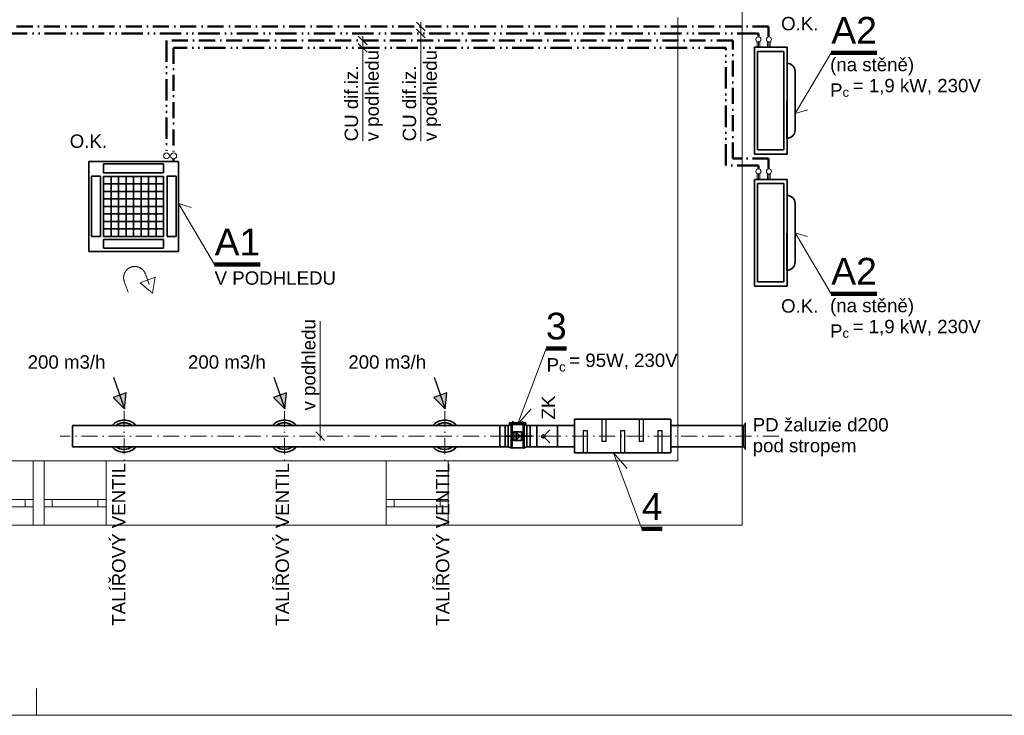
# Model space of a CAD drawing. Extents: x 1139938 to 1171438, y 1788907 to 1803757.
# Tile 2 of 4: x 1150283 to 1159494, y 1788907 to 1795414. Entities that reach past the tile are written whole.
import ezdxf

# ---------------------------------------------------------------- set-up
doc = ezdxf.new("R2010")
doc.units = 0
doc.header["$MEASUREMENT"] = 0
for name, pattern in [('GETRENNT', [360, 200, -50, 5, -50, 5, -50]), ('STRICHPUNKT', [25400, 12700, -6350, 0, -6350]), ('VERDECKT', [9525, 6350, -3175]), ('Wipeout_Contour', [1000, 0, -1000]), ('Čerchovaná', [255, 150, -50, 5, -50])]:
    doc.linetypes.add(name, pattern=pattern)
doc.layers.add('01_větrání', color=7, linetype='Continuous')
for name, color, linetype, lineweight in [('01_větrání_Číslo_pera__1', 7, 'Continuous', 18), ('01_větrání_Číslo_pera__101', 7, 'Continuous', 100), ('01_větrání_Číslo_pera__21', 7, 'Continuous', 25), ('01_větrání_Číslo_pera__41', 7, 'Continuous', 35), ('01_větrání_Číslo_pera__61', 7, 'Continuous', 50), ('Okna ArchiCADu_Číslo_pera__1', 7, 'Continuous', 18), ('SLEPAK_Číslo_pera__1', 7, 'Continuous', 18)]:
    doc.layers.add(name, color=color, linetype=linetype, lineweight=lineweight)
doc.styles.add('GENERATED_STYLE_1', font='arial.ttf')
doc.styles.add('GENERATED_STYLE_2', font='arial.ttf')

msp = doc.modelspace()

# ---------------------------------------------------------------- hatches: boundary and pattern name
at = {"layer": '01_větrání_Číslo_pera__1', "linetype": 'Continuous'}
for points in [[(1151551, 1793004.8), (1151523.7, 1792855.5), (1151408.1, 1792953.8)], [(1151218, 1791902), (1151262.8, 1791774), (1151158.2, 1791881.1)], [(1151218, 1791902), (1151262.8, 1791774), (1151277.9, 1791922.9)], [(1152718, 1791902), (1152762.8, 1791774), (1152658.2, 1791881.1)], [(1152718, 1791902), (1152762.8, 1791774), (1152777.9, 1791922.9)], [(1154218, 1791902), (1154262.8, 1791774), (1154158.2, 1791881.1)], [(1154218, 1791902), (1154262.8, 1791774), (1154277.9, 1791922.9)]]:
    msp.add_hatch(color=256, dxfattribs=at).paths.add_polyline_path(points, flags=0)

# ---------------------------------------------------------------- linework, layer by layer
for p, q in [((1153993.8, 1795392.5), (1154074.8, 1795311.4)), ((1153993.8, 1795326), (1154074.8, 1795244.9)), ((1154034.3, 1794276.6), (1154034.3, 1795392.5)), ((1153450.6, 1795259.5), (1153531.7, 1795178.5)), ((1153491.2, 1794276.6), (1153491.2, 1795259.5)), ((1153450.6, 1795193.1), (1153531.7, 1795112)), ((1157181, 1795206), (1157180.9, 1795156)), ((1157206, 1795206), (1157181, 1795206)), ((1157193.4, 1795156), (1157193.5, 1795206)), ((1157205.9, 1795156), (1157206, 1795206)), ((1157279.1, 1795205.8), (1157279, 1795155.8)), ((1157304.1, 1795205.8), (1157279.1, 1795205.8)), ((1157291.5, 1795155.8), (1157291.6, 1795205.8)), ((1157304, 1795155.8), (1157304.1, 1795205.8)), ((1157537, 1794535.7), (1157875.3, 1795105.3)), ((1157537, 1794535.7), (1157654.4, 1794571.4)), ((1151767.8, 1794087.3), (1150927.8, 1794087.3)), ((1157181, 1793970.9), (1157180.9, 1793920.9)), ((1157206, 1793970.9), (1157181, 1793970.9)), ((1157193.4, 1793920.9), (1157193.5, 1793970.9)), ((1157205.9, 1793920.9), (1157206, 1793970.9)), ((1157279.1, 1793970.7), (1157279, 1793920.7)), ((1157304.1, 1793970.7), (1157279.1, 1793970.7)), ((1157291.5, 1793920.7), (1157291.6, 1793970.7)), ((1157304, 1793920.7), (1157304.1, 1793970.7)), ((1151767.8, 1793693.5), (1152106.2, 1793123.8)), ((1151767.8, 1793693.5), (1151885.3, 1793657.7)), ((1157536.2, 1793420.9), (1157874.6, 1792851.3)), ((1157536.2, 1793420.9), (1157653.7, 1793385.2)), ((1151261, 1792964.9), (1151296.9, 1792866.2)), ((1151261, 1792964.9), (1151296.9, 1792866.2)), ((1153093.2, 1792593.9), (1153093.2, 1791478.1)), ((1154940.8, 1791628.3), (1155208.1, 1792339)), ((1155068.4, 1791775.1), (1154940.8, 1791628.3)), ((1153133.7, 1791478.1), (1153052.6, 1791559.1)), ((1155964.6, 1791214.3), (1155837, 1791361.1)), ((1155837, 1791361.1), (1156104.2, 1790650.5))]:
    msp.add_line(p, q, dxfattribs=at)
at = {"layer": '01_větrání_Číslo_pera__1', "linetype": 'Čerchovaná'}
for p, q in [((1151259.2, 1791755.3), (1151259.2, 1791281.9)), ((1152759.2, 1791755.3), (1152759.2, 1791281.9)), ((1154259.2, 1791755.3), (1154259.2, 1791281.9))]:
    msp.add_line(p, q, dxfattribs=at)
at = {"layer": '01_větrání_Číslo_pera__1', "linetype": 'Continuous'}
for centre, radius in [((1157193.6, 1795230), 24), ((1157291.7, 1795229.8), 24), ((1151655.8, 1794140.8), 28), ((1151655.8, 1794140.8), 28), ((1151722.2, 1794140.8), 28), ((1151722.2, 1794140.8), 28), ((1157193.6, 1793994.9), 24), ((1157291.7, 1793994.7), 24)]:
    msp.add_circle(centre, radius, dxfattribs=at)
at = {"layer": '01_větrání_Číslo_pera__1', "linetype": 'STRICHPUNKT'}
msp.add_arc((1151359.7, 1793000.8), 105, 110, 200, dxfattribs=at)
msp.add_arc((1151359.7, 1793000.8), 105, 110, 200, dxfattribs=at)
at = {"layer": '01_větrání_Číslo_pera__101', "linetype": 'Continuous'}
for p, q in [((1157875.3, 1795105.3), (1158302.8, 1795105.3)), ((1152106.2, 1793123.8), (1152533.6, 1793123.8)), ((1157874.6, 1792851.3), (1158302, 1792851.3)), ((1155397.8, 1792339), (1155208.1, 1792339)), ((1156294, 1790650.5), (1156104.2, 1790650.5))]:
    msp.add_line(p, q, dxfattribs=at)
at = {"layer": '01_větrání_Číslo_pera__21', "linetype": 'Continuous'}
for p, q in [((1151159.7, 1792069), (1151262.8, 1791774)), ((1152659.7, 1792069), (1152762.8, 1791774)), ((1154159.7, 1792069), (1154262.8, 1791774)), ((1151277.9, 1791922.9), (1151158.2, 1791881.1)), ((1151262.8, 1791774), (1151277.9, 1791922.9)), ((1152777.9, 1791922.9), (1152658.2, 1791881.1)), ((1152762.8, 1791774), (1152777.9, 1791922.9)), ((1154277.9, 1791922.9), (1154158.2, 1791881.1)), ((1154262.8, 1791774), (1154277.9, 1791922.9)), ((1151262.8, 1791774), (1151158.2, 1791881.1)), ((1152762.8, 1791774), (1152658.2, 1791881.1)), ((1154262.8, 1791774), (1154158.2, 1791881.1))]:
    msp.add_line(p, q, dxfattribs=at)
at = {"layer": '01_větrání_Číslo_pera__21', "linetype": 'VERDECKT'}
for p, q in [((1155728.8, 1791676.1), (1155728.8, 1791470)), ((1155768.8, 1791470), (1155768.8, 1791676.1)), ((1156078.8, 1791676.1), (1156078.8, 1791470)), ((1156118.8, 1791470), (1156118.8, 1791676.1)), ((1155593.8, 1791567.2), (1155553.8, 1791567.2)), ((1155553.8, 1791567.2), (1155553.8, 1791361.1)), ((1155593.8, 1791361.1), (1155593.8, 1791567.2)), ((1155943.8, 1791567.2), (1155903.8, 1791567.2)), ((1155903.8, 1791567.2), (1155903.8, 1791361.1)), ((1155943.8, 1791361.1), (1155943.8, 1791567.2)), ((1156293.8, 1791567.2), (1156253.8, 1791567.2)), ((1156253.8, 1791567.2), (1156253.8, 1791361.1)), ((1156293.8, 1791361.1), (1156293.8, 1791567.2)), ((1155728.8, 1791470), (1155768.8, 1791470)), ((1156078.8, 1791470), (1156118.8, 1791470))]:
    msp.add_line(p, q, dxfattribs=at)
at = {"layer": '01_větrání_Číslo_pera__41', "linetype": 'Continuous'}
for p, q in [((1157156.2, 1794156), (1157156.1, 1795156)), ((1157156.2, 1795156), (1157461.2, 1795156)), ((1157461.1, 1795156), (1157461.2, 1794156)), ((1157186.2, 1794196), (1157186.2, 1795116)), ((1157186.2, 1795116), (1157431.2, 1795116)), ((1157431.2, 1795116), (1157431.2, 1794196)), ((1157460.9, 1794306), (1157461.2, 1795006)), ((1157536.2, 1794931), (1157536.2, 1794381.1)), ((1157431.2, 1794196), (1157186.2, 1794196)), ((1157461.2, 1794156), (1157156.2, 1794156)), ((1151767.8, 1794087.3), (1150927.8, 1794087.3)), ((1150927.8, 1794087.3), (1150927.8, 1793247.3)), ((1150927.8, 1794087.3), (1150927.8, 1793247.3)), ((1151065.9, 1794067.3), (1151065.9, 1793983.3)), ((1151628.3, 1794067.3), (1151065.9, 1794067.3)), ((1151065.9, 1794067.3), (1151065.9, 1793983.3)), ((1151628.3, 1794067.3), (1151065.9, 1794067.3)), ((1151628.3, 1793983.3), (1151628.3, 1794067.3)), ((1151628.3, 1793983.3), (1151628.3, 1794067.3)), ((1151767.8, 1793247.3), (1151767.8, 1794087.3)), ((1151767.8, 1793247.3), (1151767.8, 1794087.3)), ((1151039.8, 1793949.4), (1150955.8, 1793949.4)), ((1150955.8, 1793949.4), (1150955.8, 1793387)), ((1151039.8, 1793949.4), (1150955.8, 1793949.4)), ((1150955.8, 1793949.4), (1150955.8, 1793387)), ((1151039.8, 1793387), (1151039.8, 1793949.4)), ((1151039.8, 1793387), (1151039.8, 1793949.4)), ((1151065.9, 1793983.3), (1151628.3, 1793983.3)), ((1151065.9, 1793983.3), (1151628.3, 1793983.3)), ((1151627.8, 1793947.5), (1151067.8, 1793947.5)), ((1151067.8, 1793947.5), (1151067.8, 1793387.1)), ((1151627.8, 1793947.5), (1151067.8, 1793947.5)), ((1151067.8, 1793947.5), (1151067.8, 1793387.1)), ((1151137.8, 1793947.5), (1151137.8, 1793387.1)), ((1151137.8, 1793947.5), (1151137.8, 1793387.1)), ((1151207.8, 1793947.5), (1151207.8, 1793387.1)), ((1151207.8, 1793947.5), (1151207.8, 1793387.1)), ((1151277.8, 1793947.5), (1151277.8, 1793387.1)), ((1151277.8, 1793947.5), (1151277.8, 1793387.1)), ((1151347.8, 1793947.5), (1151347.8, 1793387.1)), ((1151347.8, 1793947.5), (1151347.8, 1793387.1)), ((1151417.8, 1793947.5), (1151417.8, 1793387.1)), ((1151417.8, 1793947.5), (1151417.8, 1793387.1)), ((1151487.8, 1793947.5), (1151487.8, 1793387.1)), ((1151487.8, 1793947.5), (1151487.8, 1793387.1)), ((1151557.8, 1793947.5), (1151557.8, 1793387.1)), ((1151557.8, 1793947.5), (1151557.8, 1793387.1)), ((1151627.8, 1793387.1), (1151627.8, 1793947.5)), ((1151627.8, 1793387.1), (1151627.8, 1793947.5)), ((1151747.6, 1793949.4), (1151663.6, 1793949.4)), ((1151663.6, 1793949.4), (1151663.6, 1793387)), ((1151747.6, 1793949.4), (1151663.6, 1793949.4)), ((1151663.6, 1793949.4), (1151663.6, 1793387)), ((1151747.6, 1793387), (1151747.6, 1793949.4)), ((1151747.6, 1793387), (1151747.6, 1793949.4)), ((1157156.2, 1792920.9), (1157156.1, 1793920.9)), ((1157156.2, 1793920.9), (1157461.2, 1793920.9)), ((1157461.1, 1793920.9), (1157461.2, 1792920.9)), ((1151627.8, 1793877.5), (1151067.8, 1793877.5)), ((1151627.8, 1793877.5), (1151067.8, 1793877.5)), ((1157186.2, 1792960.9), (1157186.2, 1793880.9)), ((1157186.2, 1793880.9), (1157431.2, 1793880.9)), ((1157431.2, 1793880.9), (1157431.2, 1792960.9)), ((1151627.8, 1793807.5), (1151067.8, 1793807.5)), ((1151627.8, 1793807.5), (1151067.8, 1793807.5)), ((1151627.8, 1793737.5), (1151067.8, 1793737.5)), ((1151627.8, 1793737.5), (1151067.8, 1793737.5)), ((1157460.9, 1793070.9), (1157461.2, 1793770.9)), ((1151627.8, 1793667.5), (1151067.8, 1793667.5)), ((1151627.8, 1793667.5), (1151067.8, 1793667.5)), ((1157536.2, 1793695.9), (1157536.2, 1793145.9)), ((1151627.8, 1793597.5), (1151067.8, 1793597.5)), ((1151627.8, 1793597.5), (1151067.8, 1793597.5)), ((1151627.8, 1793527.5), (1151067.8, 1793527.5)), ((1151627.8, 1793527.5), (1151067.8, 1793527.5)), ((1150955.8, 1793387), (1151039.8, 1793387)), ((1150955.8, 1793387), (1151039.8, 1793387)), ((1151627.8, 1793457.5), (1151067.8, 1793457.5)), ((1151627.8, 1793457.5), (1151067.8, 1793457.5)), ((1151627.8, 1793387.5), (1151067.8, 1793387.5)), ((1151627.8, 1793387.5), (1151067.8, 1793387.5)), ((1151067.8, 1793387.1), (1151627.8, 1793387.1)), ((1151067.8, 1793387.1), (1151627.8, 1793387.1)), ((1151663.6, 1793387), (1151747.6, 1793387)), ((1151663.6, 1793387), (1151747.6, 1793387)), ((1151065.9, 1793359.5), (1151065.9, 1793275.5)), ((1151628.3, 1793359.5), (1151065.9, 1793359.5)), ((1151065.9, 1793359.5), (1151065.9, 1793275.5)), ((1151628.3, 1793359.5), (1151065.9, 1793359.5)), ((1151065.9, 1793275.5), (1151628.3, 1793275.5)), ((1151065.9, 1793275.5), (1151628.3, 1793275.5)), ((1151628.3, 1793275.5), (1151628.3, 1793359.5)), ((1151628.3, 1793275.5), (1151628.3, 1793359.5)), ((1150927.8, 1793247.3), (1151767.8, 1793247.3)), ((1150927.8, 1793247.3), (1151767.8, 1793247.3)), ((1157461.2, 1792920.9), (1157156.2, 1792920.9)), ((1157431.2, 1792960.9), (1157186.2, 1792960.9)), ((1154775.3, 1791618.6), (1150775.3, 1791618.6)), ((1150775.3, 1791418.6), (1150775.3, 1791618.6)), ((1154775.3, 1791618.6), (1154775.3, 1791418.6)), ((1154823.4, 1791618.6), (1154775.3, 1791618.6)), ((1154823.4, 1791618.6), (1154853.8, 1791618.6)), ((1154823.4, 1791518.5), (1154823.4, 1791618.6)), ((1154853.8, 1791618.6), (1154880, 1791628.3)), ((1154853.8, 1791618.6), (1154853.8, 1791518.5)), ((1154864.9, 1791643.9), (1154864.9, 1791616.1)), ((1154941, 1791643.8), (1154864.9, 1791643.9)), ((1154880, 1791628.3), (1154886.1, 1791628.3)), ((1154880, 1791408.6), (1154880, 1791628.3)), ((1154886.1, 1791631.5), (1154889.1, 1791631.5)), ((1154889.1, 1791628.3), (1154992.5, 1791628.3)), ((1154941, 1791643.8), (1155017, 1791643.7)), ((1154995.6, 1791631.5), (1154992.5, 1791631.5)), ((1155001.7, 1791628.3), (1154995.6, 1791628.3)), ((1155027.8, 1791618.6), (1155001.7, 1791628.3)), ((1155017, 1791643.7), (1155017, 1791615.9)), ((1155058.3, 1791618.6), (1155027.8, 1791618.6)), ((1155027.8, 1791618.6), (1155027.8, 1791518.5)), ((1155058.3, 1791518.5), (1155058.3, 1791618.6)), ((1155473.8, 1791618.6), (1155058.3, 1791618.6)), ((1155120.2, 1791618.6), (1155120.2, 1791418.6)), ((1155313.2, 1791618.6), (1155313.2, 1791418.6)), ((1155473.8, 1791676.1), (1155473.8, 1791361.1)), ((1156373.8, 1791676.1), (1155473.8, 1791676.1)), ((1156373.8, 1791361.1), (1156373.8, 1791676.1)), ((1157071.1, 1791618.6), (1156373.8, 1791618.6)), ((1157051.6, 1791418.6), (1157051.6, 1791618.6)), ((1157071.1, 1791393.6), (1157071.1, 1791643.6)), ((1154823.4, 1791518.5), (1154823.4, 1791418.3)), ((1154853.8, 1791518.5), (1154853.8, 1791518.4)), ((1154853.8, 1791418.3), (1154853.8, 1791518.5)), ((1155027.8, 1791418.3), (1155027.8, 1791518.5)), ((1155058.3, 1791518.5), (1155058.3, 1791418.3)), ((1154775.3, 1791418.6), (1150775.3, 1791418.6)), ((1154823.4, 1791418.6), (1154775.3, 1791418.6)), ((1154823.4, 1791418.3), (1154853.8, 1791418.3)), ((1154853.8, 1791418.3), (1154880, 1791408.6)), ((1154880, 1791408.6), (1154886.1, 1791408.6)), ((1154886.1, 1791405.4), (1154889.1, 1791405.4)), ((1154889.1, 1791408.6), (1154992.5, 1791408.6)), ((1154995.6, 1791405.4), (1154992.5, 1791405.4)), ((1155001.7, 1791408.6), (1154995.6, 1791408.6)), ((1155027.8, 1791418.3), (1155001.7, 1791408.6)), ((1155058.3, 1791418.3), (1155027.8, 1791418.3)), ((1155473.8, 1791418.6), (1155058.3, 1791418.6)), ((1155473.8, 1791361.1), (1156373.8, 1791361.1)), ((1157071.1, 1791418.6), (1156373.8, 1791418.6))]:
    msp.add_line(p, q, dxfattribs=at)
at = {"layer": '01_větrání_Číslo_pera__41', "linetype": 'STRICHPUNKT'}
for p, q in [((1154896.9, 1791660), (1154896.8, 1791637.1)), ((1154985.1, 1791659.9), (1154985.1, 1791637))]:
    msp.add_line(p, q, dxfattribs=at)
at = {"layer": '01_větrání_Číslo_pera__41', "linetype": 'Continuous'}
for centre, radius, start, end in [((1157461.2, 1794931), 75, 0.0079, 90.0079), ((1157461.2, 1794381), 75, 270.03506, 0.03506), ((1157461.2, 1793695.9), 75, 0.0079, 90.0079), ((1157461.2, 1793145.9), 75, 270.03506, 0.03506), ((1151259.2, 1791518.6), 150, 41.81031, 138.18969), ((1151259.2, 1791518.6), 125, 53.1301, 126.8699), ((1152759.2, 1791518.6), 150, 41.81031, 138.18969), ((1152759.2, 1791518.6), 125, 53.1301, 126.8699), ((1154259.2, 1791518.6), 150, 41.81031, 138.18969), ((1154259.2, 1791518.6), 125, 53.1301, 126.8699), ((1151259.2, 1791518.6), 150, 221.81031, 318.18969), ((1151259.2, 1791518.6), 125, 233.1301, 306.8699), ((1152759.2, 1791518.6), 150, 221.81031, 318.18969), ((1152759.2, 1791518.6), 125, 233.1301, 306.8699), ((1154259.2, 1791518.6), 150, 221.81031, 318.18969), ((1154259.2, 1791518.6), 125, 233.1301, 306.8699)]:
    msp.add_arc(centre, radius, start, end, dxfattribs=at)
at = {"layer": '01_větrání_Číslo_pera__61', "linetype": 'Čerchovaná'}
for p, q in [((1157289, 1795351.9), (1147254.4, 1795351.9)), ((1157289, 1795253.7), (1157289, 1795351.9)), ((1156954.8, 1795219), (1151655.8, 1795219)), ((1156954.8, 1794116.8), (1156954.8, 1795219)), ((1157193.6, 1795250.5), (1157193.6, 1795285.5)), ((1151722.2, 1795152.6), (1151722.2, 1794168.8)), ((1157289, 1794116.8), (1156954.8, 1794116.8)), ((1157289, 1794018.6), (1157289, 1794116.8)), ((1157193.6, 1794015.4), (1157193.6, 1794050.4))]:
    msp.add_line(p, q, dxfattribs=at)
at = {"layer": '01_větrání_Číslo_pera__61', "linetype": 'GETRENNT'}
for p, q in [((1157193.6, 1795285.5), (1147187.9, 1795285.5)), ((1151655.8, 1795219), (1151655.8, 1794168.8)), ((1156888.4, 1795152.6), (1151722.2, 1795152.6)), ((1156888.4, 1794050.4), (1156888.4, 1795152.6)), ((1151722.2, 1794112.8), (1151722.2, 1794087.3)), ((1157193.6, 1794050.4), (1156888.4, 1794050.4))]:
    msp.add_line(p, q, dxfattribs=at)
at = {"layer": 'Okna ArchiCADu_Číslo_pera__1', "linetype": 'Continuous'}
for p, q in [((1150410, 1791286.4), (1149830, 1791286.4)), ((1150510, 1791286.4), (1151090, 1791286.4)), ((1154290, 1791286.4), (1153710, 1791286.4)), ((1150335, 1790926.4), (1149905, 1790926.4)), ((1150410, 1790926.4), (1150335, 1790926.4)), ((1150335, 1790926.4), (1150335, 1790856.4)), ((1150410, 1790856.4), (1150410, 1790926.4)), ((1150510, 1790926.4), (1150585, 1790926.4)), ((1150510, 1790856.4), (1150510, 1790926.4)), ((1150585, 1790926.4), (1150585, 1790856.4)), ((1150585, 1790926.4), (1151015, 1790926.4)), ((1151015, 1790856.4), (1151015, 1790926.4)), ((1151015, 1790926.4), (1151090, 1790926.4)), ((1151090, 1790856.4), (1151090, 1790926.4)), ((1153785, 1790926.4), (1153710, 1790926.4)), ((1153710, 1790856.4), (1153710, 1790926.4)), ((1153785, 1790856.4), (1153785, 1790926.4)), ((1154215, 1790926.4), (1153785, 1790926.4)), ((1154290, 1790926.4), (1154215, 1790926.4)), ((1154215, 1790926.4), (1154215, 1790856.4)), ((1154290, 1790856.4), (1154290, 1790926.4)), ((1149905, 1790856.4), (1150335, 1790856.4)), ((1150335, 1790856.4), (1150410, 1790856.4)), ((1150585, 1790856.4), (1150510, 1790856.4)), ((1151015, 1790856.4), (1150585, 1790856.4)), ((1151090, 1790856.4), (1151015, 1790856.4)), ((1153710, 1790856.4), (1153785, 1790856.4)), ((1153785, 1790856.4), (1154215, 1790856.4)), ((1154215, 1790856.4), (1154290, 1790856.4)), ((1150410, 1790686.4), (1149830, 1790686.4)), ((1150510, 1790686.4), (1151090, 1790686.4)), ((1154290, 1790686.4), (1153710, 1790686.4))]:
    msp.add_line(p, q, dxfattribs=at)
at = {"layer": 'SLEPAK_Číslo_pera__1', "linetype": 'Continuous'}
for p, q in [((1150410, 1790926.4), (1150410, 1791286.4)), ((1150510, 1790926.4), (1150510, 1791286.4)), ((1151090, 1790926.4), (1151090, 1791286.4)), ((1153710, 1790926.4), (1153710, 1791286.4)), ((1154290, 1790926.4), (1154290, 1791286.4)), ((1150410, 1790856.4), (1150410, 1790926.4)), ((1150510, 1790856.4), (1150510, 1790926.4)), ((1151090, 1790856.4), (1151090, 1790926.4)), ((1153710, 1790856.4), (1153710, 1790926.4)), ((1154290, 1790856.4), (1154290, 1790926.4)), ((1150410, 1790686.4), (1150410, 1790856.4)), ((1150510, 1790686.4), (1150510, 1790856.4)), ((1151090, 1790686.4), (1151090, 1790856.4)), ((1153710, 1790686.4), (1153710, 1790856.4)), ((1154290, 1790686.4), (1154290, 1790856.4)), ((1171438.5, 1788907), (1139938.5, 1788907))]:
    msp.add_line(p, q, dxfattribs=at)
at = {"layer": 'SLEPAK_Číslo_pera__1', "linetype": 'Continuous', "flags": 128}
for points in [[(1157040, 1790686.4), (1157040, 1796236.4)], [(1156440, 1795436.4), (1156440, 1791286.4)], [(1150510, 1791286.4), (1150410, 1791286.4)], [(1153710, 1791286.4), (1151090, 1791286.4)], [(1156440, 1791286.4), (1154290, 1791286.4)], [(1150410, 1790686.4), (1150510, 1790686.4)], [(1151090, 1790686.4), (1153710, 1790686.4)], [(1154290, 1790686.4), (1157040, 1790686.4)], [(1150438.5, 1788907), (1150438.5, 1789157)]]:
    msp.add_lwpolyline(points, dxfattribs=at)

# ---------------------------------------------------------------- texts
at = {"layer": '01_větrání_Číslo_pera__1', "linetype": 'Continuous'}
for s, insert, char_height, attachment_point, style in [('{A2}', (1158089, 1795190.3), 250, 8, 'GENERATED_STYLE_2'), ('{O.K.}', (1157405.5, 1795377.1), 125, 4, 'GENERATED_STYLE_1'), ('{(na stěně)}', (1157864.1, 1794976), 125, 4, 'GENERATED_STYLE_1'), ('{P\\A1{\\H0.7x;\\S ^ c ;}= 1,9 kW, 230V}', (1157864.1, 1794786.4), 125, 4, 'GENERATED_STYLE_1'), ('{O.K.}', (1150750.2, 1794277.2), 125, 4, 'GENERATED_STYLE_1'), ('{A1}', (1152319.9, 1793208.8), 250, 8, 'GENERATED_STYLE_2'), ('{A2}', (1158088.3, 1792936.3), 250, 8, 'GENERATED_STYLE_2'), ('{V PODHLEDU}', (1152106.2, 1792996.8), 125, 4, 'GENERATED_STYLE_1'), ('{O.K.}', (1157405.5, 1792735.4), 125, 4, 'GENERATED_STYLE_1'), ('{(na stěně)}', (1157863.4, 1792722), 125, 4, 'GENERATED_STYLE_1'), ('{3}', (1155302.9, 1792419.7), 250, 8, 'GENERATED_STYLE_2'), ('{P\\A1{\\H0.7x;\\S ^ c ;}= 1,9 kW, 230V}', (1157863.4, 1792532.4), 125, 4, 'GENERATED_STYLE_1'), ('{200 m3/h}', (1150720.9, 1792147.9), 125, 8, 'GENERATED_STYLE_2'), ('{200 m3/h}', (1152220.9, 1792147.9), 125, 8, 'GENERATED_STYLE_2'), ('{200 m3/h}', (1153720.9, 1792147.9), 125, 8, 'GENERATED_STYLE_2'), ('{P\\A1{\\H0.7x;\\S ^ c ;}= 95W, 230V}', (1155212.1, 1792216.6), 125, 4, 'GENERATED_STYLE_1'), ('{4}', (1156199.1, 1790735.4), 250, 8, 'GENERATED_STYLE_2')]:
    msp.add_mtext(s, dxfattribs=dict(at, insert=insert, char_height=char_height, attachment_point=attachment_point, style=style))
at = {"layer": '01_větrání_Číslo_pera__1', "linetype": 'Continuous', "char_height": 125, "attachment_point": 4, "rotation": 90, "line_spacing_factor": 0.9307, "style": 'GENERATED_STYLE_1'}
for insert in [(1153501, 1794276.6), (1154044.2, 1794276.6)]:
    msp.add_mtext('{CU dif.iz.\\Pv podhledu}', dxfattribs=dict(at, insert=insert))
at = {"layer": '01_větrání_Číslo_pera__1', "linetype": 'Continuous', "char_height": 125, "attachment_point": 4, "rotation": 90, "style": 'GENERATED_STYLE_1'}
for s, insert in [('{v podhledu}', (1153005.1, 1791758.5)), ('{ZK}', (1155228.3, 1791674.4)), ('{TALÍŘOVÝ VENTIL}', (1151210.2, 1789744.9)), ('{TALÍŘOVÝ VENTIL}', (1152740.2, 1789744.9)), ('{TALÍŘOVÝ VENTIL}', (1154240.2, 1789744.9))]:
    msp.add_mtext(s, dxfattribs=dict(at, insert=insert))
at = {"layer": '01_větrání_Číslo_pera__1', "linetype": 'Continuous', "insert": (1157140, 1791508.7), "char_height": 125, "attachment_point": 4, "line_spacing_factor": 0.937362, "style": 'GENERATED_STYLE_1'}
msp.add_mtext('{PD žaluzie d200\\Ppod stropem}', dxfattribs=at)

# ---------------------------------------------------------------- wipeouts: each hides what was drawn before it
at = {"linetype": 'Wipeout_Contour', "ltscale": 6394591.941676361}
msp.add_wipeout([(1154927.6, 1791550.3), (1154927.6, 1791485.7), (1154964.1, 1791518)], dxfattribs=at).dxf.layer = '01_větrání'
at = {"linetype": 'Wipeout_Contour', "ltscale": 76739770.7014273}
msp.add_wipeout([(1155196.9, 1791516.1), (1155196.6, 1791518.7), (1155196, 1791521.2), (1155194.9, 1791523.5), (1155193.4, 1791525.6), (1155191.6, 1791527.5), (1155189.5, 1791528.9), (1155187.1, 1791530), (1155184.6, 1791530.7), (1155182.1, 1791530.9), (1155179.5, 1791530.7), (1155177, 1791530), (1155174.7, 1791528.9), (1155172.6, 1791527.5), (1155170.7, 1791525.6), (1155169.3, 1791523.5), (1155168.2, 1791521.2), (1155167.5, 1791518.7), (1155167.3, 1791516.1), (1155167.5, 1791513.6), (1155168.2, 1791511.1), (1155169.3, 1791508.7), (1155170.7, 1791506.6), (1155172.6, 1791504.8), (1155174.7, 1791503.3), (1155177, 1791502.2), (1155179.5, 1791501.6), (1155182.1, 1791501.3), (1155184.6, 1791501.6), (1155187.1, 1791502.2), (1155189.5, 1791503.3), (1155191.6, 1791504.8), (1155193.4, 1791506.6), (1155194.9, 1791508.7), (1155196, 1791511.1), (1155196.6, 1791513.6)], dxfattribs=at).dxf.layer = '01_větrání'

# ---------------------------------------------------------------- next in the draw order: linework, layer by layer
at = {"layer": '01_větrání_Číslo_pera__1', "linetype": 'Čerchovaná'}
msp.add_line((1157384.6, 1791518.6), (1150662.3, 1791518.6), dxfattribs=at)
at = {"layer": '01_větrání_Číslo_pera__41', "linetype": 'Continuous'}
for p, q in [((1154886.1, 1791631.5), (1154886.1, 1791405.4)), ((1154889.1, 1791631.5), (1154889.1, 1791405.4)), ((1154992.5, 1791631.5), (1154992.5, 1791405.4)), ((1154995.6, 1791631.5), (1154995.6, 1791405.4)), ((1155001.7, 1791408.6), (1155001.7, 1791628.3)), ((1154904.3, 1791480.6), (1154904.3, 1791556.3)), ((1154907.4, 1791560.4), (1154940.8, 1791560.4)), ((1154927.6, 1791550.3), (1154927.6, 1791485.7)), ((1154964.1, 1791518), (1154927.6, 1791550.3)), ((1154974.3, 1791560.4), (1154940.9, 1791560.4)), ((1154977.3, 1791480.6), (1154977.3, 1791556.3)), ((1155182.1, 1791516.1), (1155242.3, 1791576.4)), ((1154907.4, 1791476.6), (1154940.8, 1791476.6)), ((1154927.6, 1791485.7), (1154964.1, 1791518)), ((1154974.3, 1791476.6), (1154940.9, 1791476.6)), ((1155182.1, 1791516.1), (1155242.3, 1791455.9))]:
    msp.add_line(p, q, dxfattribs=at)
at = {"layer": '01_větrání_Číslo_pera__41', "linetype": 'STRICHPUNKT'}
msp.add_line((1154819.1, 1791518.5), (1155074.7, 1791518.5), dxfattribs=at)
at = {"layer": '01_větrání_Číslo_pera__41', "linetype": 'Continuous'}
msp.add_circle((1155182.1, 1791516.1), 14.8, dxfattribs=at)
for centre, start_param, end_param in [((1154907.4, 1791556.3), 0, 1.570796), ((1154974.3, 1791556.3), 4.712389, 6.283185), ((1154907.4, 1791480.6), 1.570796, 3.141593), ((1154974.3, 1791480.6), 3.141593, 4.712389)]:
    msp.add_ellipse(centre, major_axis=(0, 4.04), ratio=0.753348, start_param=start_param, end_param=end_param, dxfattribs=at)

# ---------------------------------------------------------------- next in the draw order: wipeouts: each hides what was drawn before it
at = {"linetype": 'Wipeout_Contour', "ltscale": 6392580.986337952}
msp.add_wipeout([(1151551, 1793004.8), (1151523.7, 1792855.5), (1151408.1, 1792953.8)], dxfattribs=at).dxf.layer = '01_větrání'

# ---------------------------------------------------------------- next in the draw order: wipeouts: each hides what was drawn before it
msp.add_wipeout([(1151551, 1793004.8), (1151523.7, 1792855.5), (1151408.1, 1792953.8)], dxfattribs=at).dxf.layer = '01_větrání'

# ---------------------------------------------------------------- next in the draw order: wipeouts: each hides what was drawn before it
msp.add_wipeout([(1151551, 1793004.8), (1151523.7, 1792855.5), (1151408.1, 1792953.8)], dxfattribs=at).dxf.layer = '01_větrání'

# ---------------------------------------------------------------- next in the draw order: linework, layer by layer
at = {"layer": '01_větrání_Číslo_pera__1', "linetype": 'Continuous'}
for p, q in [((1151408.1, 1792953.8), (1151551, 1793004.8)), ((1151408.1, 1792953.8), (1151551, 1793004.8)), ((1151408.1, 1792953.8), (1151551, 1793004.8)), ((1151408.1, 1792953.8), (1151551, 1793004.8)), ((1151458.4, 1793036.7), (1151494.3, 1792938)), ((1151458.4, 1793036.7), (1151494.3, 1792938)), ((1151458.4, 1793036.7), (1151494.3, 1792938)), ((1151458.4, 1793036.7), (1151494.3, 1792938)), ((1151551, 1793004.8), (1151523.7, 1792855.5)), ((1151551, 1793004.8), (1151523.7, 1792855.5)), ((1151551, 1793004.8), (1151523.7, 1792855.5)), ((1151551, 1793004.8), (1151523.7, 1792855.5)), ((1151523.7, 1792855.5), (1151408.1, 1792953.8)), ((1151523.7, 1792855.5), (1151408.1, 1792953.8)), ((1151523.7, 1792855.5), (1151408.1, 1792953.8)), ((1151523.7, 1792855.5), (1151408.1, 1792953.8))]:
    msp.add_line(p, q, dxfattribs=at)
at = {"layer": '01_větrání_Číslo_pera__1', "linetype": 'STRICHPUNKT'}
msp.add_arc((1151359.7, 1793000.8), 105, 20, 110, dxfattribs=at)
msp.add_arc((1151359.7, 1793000.8), 105, 20, 110, dxfattribs=at)

doc.saveas('drawing.dxf')
